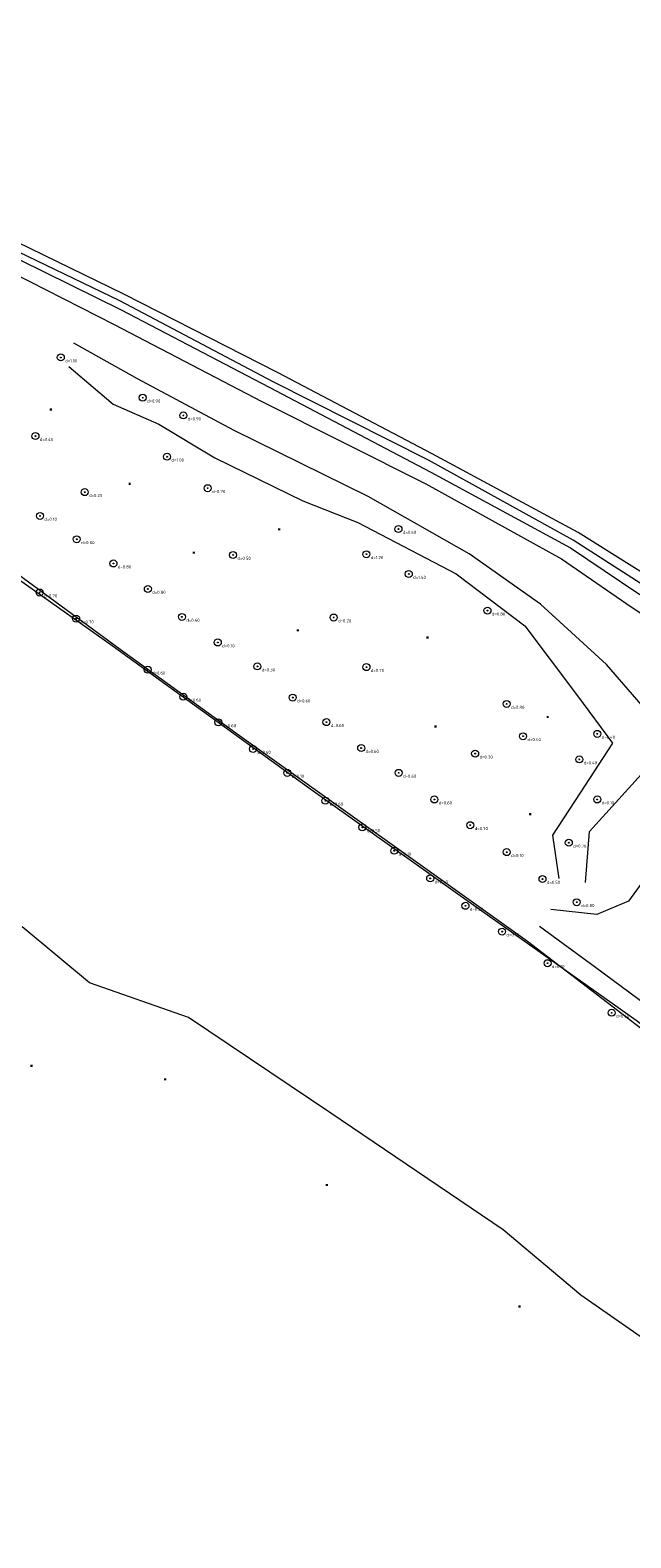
# Model space of a CAD drawing. Header units: metres. Extents: x 201324 to 204859, y 395661 to 398070.
# Tile 24 of 30: x 203638 to 203707, y 396173 to 396346. Entities that reach past the tile are written whole.
import ezdxf

# ---------------------------------------------------------------- set-up
doc = ezdxf.new("R2010")
doc.units = ezdxf.units.M
for name, color, linetype, lineweight in [('B-ME-GR-BOOM-S', 90, 'Continuous', 25), ('B-ME-GW-TALUD_KRUIN-G', 90, 'Continuous', 18), ('B-ME-GW-TALUD_TEEN-G', 90, 'Continuous', 18), ('B-ME-GW-WATERGANG_SLOOT-G', 90, 'Continuous', 18), ('B-ME-OG-HOOGTEPUNT-S', 7, 'Continuous', 25), ('B-ME-VH-ONVERHARD-G', 252, 'Continuous', 18)]:
    doc.layers.add(name, color=color, linetype=linetype, lineweight=lineweight)
doc.styles.add('NLCS-ISO-ANNOTATIVE-T18', font='txt', dxfattribs={"height": 1.8})

# ---------------------------------------------------------------- blocks, each defined once
blk = doc.blocks.new('SOG-HOOGTEPUNT-SO')
for p, q in [((-0.5, 0), (0.5, 0)), ((0, 0.5), (0, -0.5))]:
    blk.add_line(p, q)
blk = doc.blocks.new('SGR-BOOM_NUMMER-SO')
at = {"linetype": 'ByBlock', "lineweight": 18}
h = blk.add_hatch(color=0, dxfattribs=at)
h.dxf.hatch_style = 1
edge = h.paths.add_edge_path()
edge.add_arc((0, 0), 0.25, 0, 360)
at = {"color": 0, "linetype": 'ByBlock', "lineweight": 18}
for radius in [2, 0.25]:
    blk.add_circle((0, 0), radius, dxfattribs=at)
at = {"color": 0, "linetype": 'ByBlock', "lineweight": -2, "style": 'NLCS-ISO-ANNOTATIVE-T18'}
for tag, p in [('SOORT', (2.5, -2.8)), ('DIAMETER', (2.5, -5.3))]:
    blk.add_attdef(tag, p, '', height=1.8, dxfattribs=at)

msp = doc.modelspace()

# ---------------------------------------------------------------- linework, layer by layer
at = {"layer": 'B-ME-GW-TALUD_KRUIN-G'}
msp.add_polyline3d([(203701.77, 396248.27, 14.31), (203702.23, 396254.07, 14.22), (203708.17, 396260.65, 14.22), (203709.62, 396266.88, 14.11), (203704.19, 396273.17, 13.9), (203696.62, 396280.09, 13.63), (203688.49, 396285.85, 13.63), (203676.93, 396292.38, 13.58), (203661.61, 396299.92, 13.72), (203650.55, 396305.85, 13.6), (203643.27, 396309.92, 13.51)], dxfattribs=at)
at = {"layer": 'B-ME-GW-TALUD_TEEN-G'}
msp.add_polyline3d([(203642.71, 396307.27, 13.32), (203647.75, 396302.96, 13.14), (203653, 396300.65, 13.02), (203659.39, 396296.8, 13.14), (203669.44, 396291.91, 13.04), (203675.73, 396289.42, 13.11), (203686.99, 396283.54, 13.13), (203694.84, 396277.62, 13.06), (203700.87, 396269.61, 13.37), (203704.86, 396264.17, 13.58), (203701.15, 396258.49, 13.6), (203698.01, 396253.67, 13.64), (203698.71, 396248.7, 13.77)], dxfattribs=at)
at = {"layer": 'B-ME-GW-WATERGANG_SLOOT-G'}
msp.add_polyline3d([(203719.26, 396275.16, 12.48), (203715.45, 396277.74, 12.18), (203708.66, 396282.05, 12.16), (203700.37, 396287.41, 12.12), (203683.82, 396296.55, 12.17), (203666.05, 396305.51, 12.24), (203648.53, 396314.78, 12.2), (203631.63, 396322.89, 12.13), (203615.24, 396330.67, 12.1), (203602.87, 396336.09, 12.16), (203590.74, 396341.79, 11.94), (203583.18, 396345.61, 12.04), (203582.55, 396344.82, 11.98), (203590.42, 396341.27, 12.04), (203602.1, 396335.52, 12.04), (203615.27, 396329.84, 12.09), (203631.17, 396322.36, 12.13), (203648.68, 396313.74, 12.06), (203665.59, 396304.9, 12.18), (203684.1, 396295.19, 12.11), (203700.05, 396286.51, 12.11), (203707.77, 396281.33, 12.22), (203714.48, 396277.36, 12.34), (203718.79, 396274.41, 12.31)], close=True, dxfattribs=at)
for points in [[(203630.36, 396320.97, 13.33), (203647.87, 396312.06, 13.45), (203664.76, 396303.25, 13.65), (203683.51, 396293.84, 13.48), (203699.05, 396285.25, 13.46), (203706.98, 396279.76, 13.47), (203713.31, 396275.61, 13.49), (203716.07, 396272.83, 13.76), (203718.34, 396273.08, 13.87), (203719.45, 396274.51, 14), (203720.59, 396276.41, 13.88), (203716.24, 396279.09, 13.28), (203709.33, 396283.03, 13.09), (203700.92, 396288.26, 12.91), (203684.25, 396297.28, 12.88), (203666.56, 396306.55, 12.9), (203649, 396315.52, 12.84), (203632.15, 396323.72, 12.85)], [(203757.06, 396125.81, 14.53), (203758.93, 396128.89, 14.23), (203762.44, 396131.67, 14.34), (203776.18, 396152.31, 14.23), (203782.82, 396162.65, 14.23), (203785.72, 396167.72, 14.18), (203787.88, 396172.83, 14.2), (203765.67, 396189.1, 13.88), (203745.5, 396204.4, 14.13), (203726.99, 396217.65, 14.06), (203707.57, 396232.49, 14.2), (203687.19, 396246.91, 13.72), (203670.09, 396259.08, 13.62), (203647.64, 396275.32, 13.73), (203628.01, 396289.19, 13.62)], [(203633.73, 396285.81, 13.72), (203648.58, 396274.92, 13.75), (203662.23, 396265.06, 13.66), (203678.86, 396253.17, 13.64), (203695.14, 396241.53, 13.88), (203711.01, 396229.4, 14.15), (203726.42, 396217.85, 14.02), (203742.14, 396206.73, 14.05), (203758.31, 396194.73, 14.01), (203774.41, 396183.57, 13.97), (203782.46, 396177.72, 13.96), (203787.65, 396173.42, 14.13)], [(203733.9, 396140.23, 14.72), (203744.98, 396154.58, 14.33), (203752.88, 396165.73, 14.19), (203754.1, 396166.88, 14.02), (203754.68, 396167.69, 14.13), (203754.67, 396168.81, 13.95), (203753.79, 396169.78, 14), (203750.39, 396171.03, 14.41), (203731.81, 396183.04, 14.66), (203720.09, 396187.97, 15.56), (203701.26, 396201.08, 15.47), (203692.37, 396208.53, 15.64), (203672.67, 396221.9, 15.97), (203656.37, 396232.81, 16.03), (203645.05, 396236.77, 15.96), (203637.36, 396243.18, 14.53)]]:
    msp.add_polyline3d(points, dxfattribs=at)
at = {"layer": 'B-ME-VH-ONVERHARD-G'}
for points in [[(203783.93, 396346.33, 14.42), (203776.59, 396341.6, 14.32), (203768.43, 396335.97, 14.34), (203765.85, 396331.66, 14.26), (203763.44, 396326.03, 14.22), (203755.1, 396314.25, 14.22), (203746.53, 396301.78, 14.21), (203738.32, 396290.38, 14.19), (203730.2, 396279.38, 14.25), (203722.08, 396268.01, 14.28), (203713.23, 396255.09, 14.25), (203706.7, 396246.12, 14.29), (203703.08, 396244.58, 14.26), (203697.81, 396245.16, 14.02)], [(203788.19, 396174.21, 14.13), (203785.68, 396178.06, 14.17), (203782.69, 396181.12, 14.17), (203776.71, 396185.18, 14.1), (203767.83, 396191.02, 14.14), (203759.44, 396197.12, 14.06), (203750.23, 396203.71, 14.06), (203741.68, 396210.15, 14.05), (203732.96, 396216.58, 14.08), (203724.91, 396222.54, 14.13), (203716.39, 396228.67, 14.1), (203708.78, 396234.18, 14.25), (203702.93, 396238.52, 14.22), (203696.5, 396243.23, 13.98)]]:
    msp.add_polyline3d(points, dxfattribs=at)

# ---------------------------------------------------------------- block references
at = {"layer": 'B-ME-GR-BOOM-S', "xscale": 0.2, "yscale": 0.2, "zscale": 0.2}
for p, values in [((203641.78, 396308.29, 13.55), {'SOORT': 'd=1.10'}), ((203651.14, 396303.69, 13.43), {'SOORT': 'd=0.90'}), ((203655.79, 396301.66, 13.69), {'SOORT': 'd=0.90'}), ((203638.88, 396299.3, 13.36), {'SOORT': 'd=0.40'}), ((203653.93, 396296.94, 13.22), {'SOORT': 'd=1.00'}), ((203644.51, 396292.89, 13.37), {'SOORT': 'd=0.25'}), ((203658.57, 396293.34, 13.23), {'SOORT': 'd=0.70'}), ((203639.4, 396290.17, 13.6), {'SOORT': 'd=0.10'}), ((203643.6, 396287.5, 13.73), {'SOORT': 'd=0.80'}), ((203680.39, 396288.67, 13.25), {'SOORT': 'd=0.60'}), ((203676.72, 396285.79, 13.25), {'SOORT': 'd=1.20'}), ((203647.8, 396284.73, 13.73), {'SOORT': 'd=0.80'}), ((203661.48, 396285.7, 13.37), {'SOORT': 'd=0.50'}), ((203681.57, 396283.53, 13.23), {'SOORT': 'd=1.40'}), ((203639.36, 396281.41, 13.9), {'SOORT': 'd=0.70'}), ((203651.73, 396281.82, 13.68), {'SOORT': 'd=0.80'}), ((203690.57, 396279.34, 13.24), {'SOORT': 'd=0.80'}), ((203643.53, 396278.43, 13.85), {'SOORT': 'd=0.70'}), ((203655.63, 396278.62, 13.84), {'SOORT': 'd=0.60'}), ((203672.98, 396278.55, 13.32), {'SOORT': 'd=0.20'}), ((203659.73, 396275.7, 13.78), {'SOORT': 'd=0.10'}), ((203651.71, 396272.59, 13.92), {'SOORT': 'd=0.60'}), ((203664.26, 396272.96, 13.79), {'SOORT': 'd=0.30'}), ((203676.73, 396272.88, 13.69), {'SOORT': 'd=0.70'}), ((203655.79, 396269.5, 13.82), {'SOORT': 'd=0.60'}), ((203668.3, 396269.4, 13.85), {'SOORT': 'd=0.60'}), ((203692.76, 396268.67, 13.66), {'SOORT': 'd=0.80'}), ((203659.8, 396266.57, 13.75), {'SOORT': 'd=0.60'}), ((203672.15, 396266.59, 13.83), {'SOORT': 'd=0.60'}), ((203703.12, 396265.25, 13.63), {'SOORT': 'd=0.40'}), ((203663.77, 396263.52, 13.78), {'SOORT': 'd=0.60'}), ((203676.13, 396263.63, 13.85), {'SOORT': 'd=0.60'}), ((203694.64, 396264.98, 13.6), {'SOORT': 'd=0.40'}), ((203689.16, 396262.99, 13.81), {'SOORT': 'd=0.30'}), ((203701.07, 396262.33, 13.63), {'SOORT': 'd=0.40'}), ((203667.67, 396260.79, 13.67), {'SOORT': 'd=0.10'}), ((203680.41, 396260.79, 13.91), {'SOORT': 'd=0.60'}), ((203672.04, 396257.6, 13.8), {'SOORT': 'd=0.60'}), ((203684.5, 396257.75, 13.83), {'SOORT': 'd=0.60'}), ((203703.12, 396257.75, 13.88), {'SOORT': 'd=0.10'}), ((203688.6, 396254.81, 13.87), {'SOORT': 'd=0.70'}), ((203676.27, 396254.56, 13.78), {'SOORT': 'd=0.50'}), ((203679.91, 396251.89, 13.52), {'SOORT': 'd=0.10'}), ((203692.77, 396251.73, 13.76), {'SOORT': 'd=0.10'}), ((203699.87, 396252.8, 13.91), {'SOORT': 'd=0.70'}), ((203684.02, 396248.72, 13.78), {'SOORT': 'd=0.50'}), ((203696.86, 396248.65, 13.94), {'SOORT': 'd=0.50'}), ((203688.05, 396245.59, 13.91), {'SOORT': 'd=0.60'}), ((203700.77, 396246, 14.26), {'SOORT': 'd=0.80'}), ((203692.24, 396242.64, 13.67), {'SOORT': 'd=0.10'}), ((203697.44, 396239.03, 13.91), {'SOORT': 'd=0.10'}), ((203704.77, 396233.36, 14.31), {'SOORT': 'd=0.60'})]:
    msp.add_blockref('SGR-BOOM_NUMMER-SO', p, dxfattribs=at).add_auto_attribs(values)
at = {"layer": 'B-ME-OG-HOOGTEPUNT-S', "xscale": 0.2, "yscale": 0.2, "zscale": 0.2}
for p in [(203640.64, 396302.35, 13.44), (203649.65, 396293.85, 13.14), (203666.74, 396288.65, 13.17), (203656.98, 396285.97, 13.35), (203668.87, 396277.1, 13.38), (203683.71, 396276.28, 13.21), (203697.45, 396267.19, 13.46), (203684.62, 396266.1, 13.61), (203695.45, 396256.08, 13.5), (203638.43, 396227.31, 15.95), (203653.71, 396225.75, 16.12), (203672.18, 396213.68, 15.99), (203694.23, 396199.78, 15.89)]:
    msp.add_blockref('SOG-HOOGTEPUNT-SO', p, dxfattribs=at)

doc.saveas('drawing.dxf')
